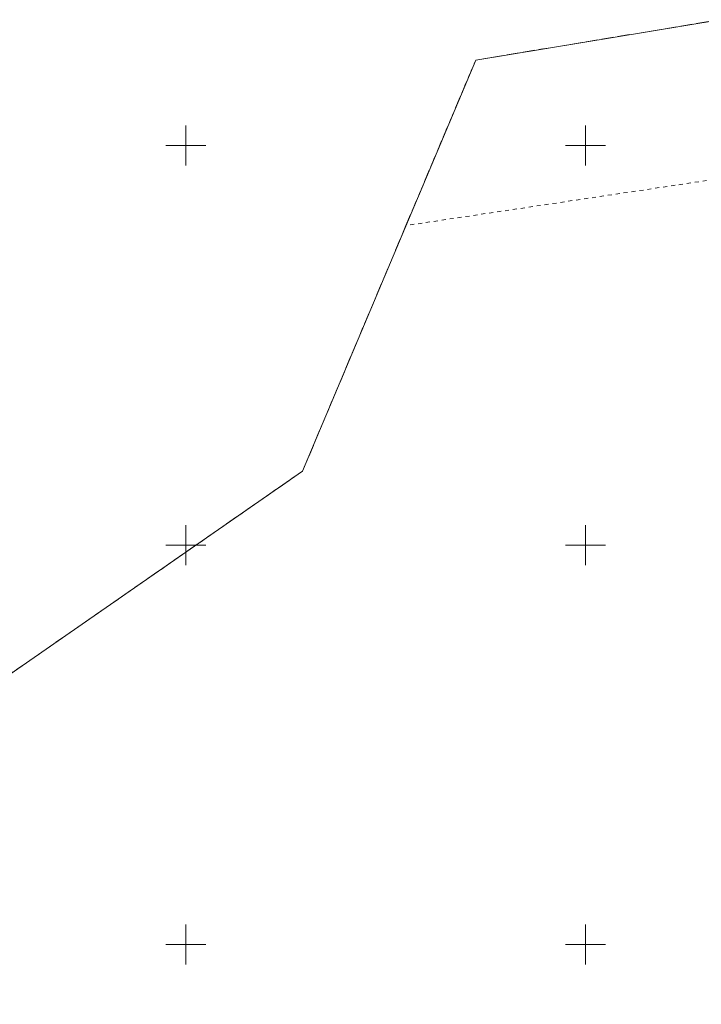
# Model space of a CAD drawing. Header units: millimetres. Extents: x 1024 to 29474, y -14562 to 6512.
# Tile 73 of 83: x 26546 to 26632, y 2857 to 2981. Entities that reach past the tile are written whole.
import ezdxf

# ---------------------------------------------------------------- set-up
doc = ezdxf.new("R2010")
doc.units = ezdxf.units.MM
for name, pattern in [('1', [0]), ('EGDE', [0]), ('EGKK', [2, 1.5, -0.5]), ('EGUG', [1, 0.5, -0.5])]:
    doc.linetypes.add(name, pattern=pattern)
for name, color, linetype, lineweight in [('D.O. ob 8x30', 4, 'Continuous', 25), ('Dzialki', 7, 'EGDE', 18), ('Kontury', 3, 'EGKK', 18), ('Podzial_sekcyjny_krzyze', 7, '1', 18), ('Uzytki', 3, 'EGUG', 18)]:
    doc.layers.add(name, color=color, linetype=linetype, lineweight=lineweight)

# ---------------------------------------------------------------- blocks, each defined once
blk = doc.blocks.new('Wykno-Rudnik')
at = {"layer": 'Dzialki'}
for p, q in [((5450.38, 2975.45), (5480.95, 2980.5)), ((5428.71, 2924), (5450.38, 2975.45)), ((5240.17, 2793.05), (5428.71, 2924))]:
    blk.add_line(p, q, dxfattribs=at)
at = {"layer": 'Kontury'}
for p, q in [((5450.38, 2975.45), (5480.95, 2980.5)), ((5441.65, 2954.74), (5450.38, 2975.45)), ((5428.71, 2924), (5441.65, 2954.74)), ((5240.17, 2793.05), (5428.71, 2924))]:
    blk.add_line(p, q, dxfattribs=at)
at = {"layer": 'Podzial_sekcyjny_krzyze'}
for p, q in [((5414.12, 2962.24), (5414.12, 2967.24)), ((5464.12, 2962.24), (5464.12, 2967.24)), ((5411.62, 2964.74), (5416.62, 2964.74)), ((5461.62, 2964.74), (5466.62, 2964.74)), ((5414.12, 2912.24), (5414.12, 2917.24)), ((5464.12, 2912.24), (5464.12, 2917.24)), ((5411.62, 2914.74), (5416.62, 2914.74)), ((5461.62, 2914.74), (5466.62, 2914.74)), ((5414.12, 2862.24), (5414.12, 2867.24)), ((5464.12, 2862.24), (5464.12, 2867.24)), ((5411.62, 2864.74), (5416.62, 2864.74)), ((5461.62, 2864.74), (5466.62, 2864.74))]:
    blk.add_line(p, q, dxfattribs=at)
at = {"layer": 'Uzytki'}
for p, q in [((5450.38, 2975.45), (5480.95, 2980.5)), ((5441.65, 2954.74), (5450.38, 2975.45)), ((5484.21, 2961.11), (5441.65, 2954.74))]:
    blk.add_line(p, q, dxfattribs=at)

msp = doc.modelspace()

# ---------------------------------------------------------------- block references
at = {"layer": 'D.O. ob 8x30'}
msp.add_blockref('Wykno-Rudnik', (21153.042, 0), dxfattribs=at)

doc.saveas('drawing.dxf')
